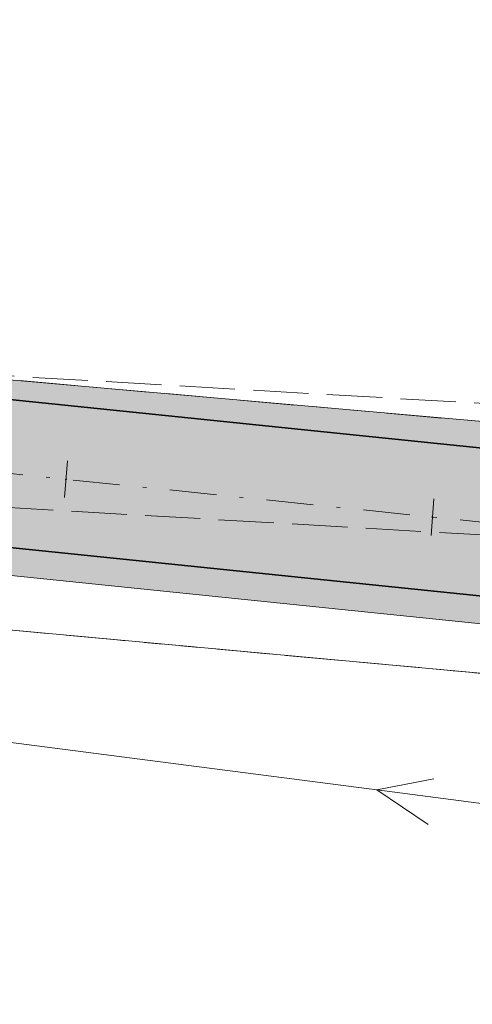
# Model space of a CAD drawing. Header units: millimetres. Extents: x 1024 to 29474, y -14562 to 6512.
# Tile 9 of 83: x 20798 to 20810, y 3052 to 3078. Entities that reach past the tile are written whole.
import ezdxf

# ---------------------------------------------------------------- set-up
doc = ezdxf.new("R2010")
doc.units = ezdxf.units.MM
for name, pattern in [('2_OTKJ', [2, 1.5, -0.5]), ('4_SUEP_A', [0]), ('DASHDOT', [25.4, 12.7, -6.35, 0, -6.35]), ('EGDE', [0]), ('EGKK', [2, 1.5, -0.5]), ('EGUG', [1, 0.5, -0.5])]:
    doc.linetypes.add(name, pattern=pattern)
for name, color, linetype, lineweight in [('D.O. Kr 15x30', 7, 'Continuous', 35), ('D.O. kresk jezdnia', 254, 'Continuous', 18), ('D.O. opornik 12x25', 1, 'Continuous', 35), ('D.O. oś pikieta', 250, 'DASHDOT', 20), ('D.O. Pobocze', 43, 'Continuous', 13), ('Dzialki', 7, 'EGDE', 18), ('Kontury', 3, 'EGKK', 18), ('OTK_L_0', 7, '2_OTKJ', 18), ('SUEP_L_0', 1, '4_SUEP_A', 18), ('Uzytki', 3, 'EGUG', 18)]:
    doc.layers.add(name, color=color, linetype=linetype, lineweight=lineweight)

# ---------------------------------------------------------------- blocks, each defined once
blk = doc.blocks.new('Wykno-Rudnik')
at = {"layer": 'Dzialki'}
for p, q in [((4633.212376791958, 3069.542323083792), (4712.032376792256, 3062.552323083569)), ((4711.642376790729, 3055.562323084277), (4618.202376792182, 3064.162323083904))]:
    blk.add_line(p, q, dxfattribs=at)
at = {"layer": 'Kontury'}
for p, q in [((4633.212376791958, 3069.542323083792), (4712.032376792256, 3062.552323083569)), ((4711.642376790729, 3055.562323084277), (4627.632376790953, 3063.292323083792))]:
    blk.add_line(p, q, dxfattribs=at)
at = {"layer": 'OTK_L_0', "linetype": '2_OTKJ'}
for p, q in [((4660.992376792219, 3067.672323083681), (4641.002376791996, 3068.83232308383)), ((4640.58237679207, 3065.282323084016), (4661.092376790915, 3064.092323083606))]:
    blk.add_line(p, q, dxfattribs=at)
at = {"layer": 'SUEP_L_0', "linetype": '4_SUEP_A'}
for p, q in [((4654.857720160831, 3057.35741742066), (4637.48703342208, 3059.617228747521)), ((4654.857720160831, 3057.35741742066), (4656.409688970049, 3057.659729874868)), ((4664.774157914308, 3056.06735452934), (4654.857720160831, 3057.35741742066)), ((4656.24843110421, 3056.420175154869), (4654.857720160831, 3057.35741742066))]:
    blk.add_line(p, q, dxfattribs=at)
at = {"layer": 'Uzytki'}
for p, q in [((4633.212376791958, 3069.542323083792), (4712.032376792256, 3062.552323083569)), ((4627.632376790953, 3063.292323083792), (4711.642376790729, 3055.562323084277))]:
    blk.add_line(p, q, dxfattribs=at)

msp = doc.modelspace()

# ---------------------------------------------------------------- hatches: boundary and pattern name
at = {"layer": 'D.O. kresk jezdnia', "lineweight": 5, "ltscale": 0.3}
h = msp.add_hatch(color=256, dxfattribs=at)
h.dxf.hatch_style = 2
h.paths.add_polyline_path([(21652.32810901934, 3055.809806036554), (21656.16381894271, 3048.705339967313, -0.05551602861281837), (21662.38620806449, 3033.311750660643), (21666.34315578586, 3019.191307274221, -0.01291216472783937), (21670.7691486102, 3001.667589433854), (21674.83779725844, 2983.606647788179), (21676.88791733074, 2983.606647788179), (21672.72025384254, 3002.107121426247, 0.0129121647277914), (21668.26896963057, 3019.730974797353), (21664.31202190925, 3033.851418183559, 0.05551602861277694), (21657.9237024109, 3049.655503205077), (21654.07485333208, 3056.784305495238)])
h.paths.add_polyline_path([(21650.58136470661, 3054.835306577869), (21654.40393547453, 3047.755176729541, -0.05551602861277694), (21660.46039421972, 3032.772083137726), (21664.41734194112, 3018.651639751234, -0.0129121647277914), (21668.81804337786, 3001.228057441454), (21672.78767718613, 2983.606647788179), (21674.83779725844, 2983.606647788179), (21670.7691486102, 3001.667589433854, 0.01291216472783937), (21666.34315578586, 3019.19130727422), (21662.38620806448, 3033.311750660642, 0.05551602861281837), (21656.16381894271, 3048.705339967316), (21652.32810901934, 3055.809806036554)])
h.paths.add_polyline_path([(21562.42283301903, 3071.899739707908), (21563.73101682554, 3069.923547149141), (21628.6891158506, 3071.122628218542, -0.2859270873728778), (21651.37977312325, 3057.566304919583), (21652.32810901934, 3055.809806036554), (21654.07485333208, 3056.784305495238), (21653.14887731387, 3058.49938962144), (21653.13965659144, 3058.516468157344), (21653.14887731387, 3058.49938962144, 0.285725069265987), (21628.65220353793, 3073.122287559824)])
h.paths.add_polyline_path([(21563.73101682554, 3069.923547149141), (21565.03920063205, 3067.947354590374), (21628.72602816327, 3069.122968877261, -0.2859270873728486), (21649.60143285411, 3056.651151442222), (21649.61988965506, 3056.616141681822), (21650.58136470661, 3054.835306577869), (21652.32810901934, 3055.809806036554), (21651.37977312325, 3057.566304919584, 0.2859270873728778), (21628.6891158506, 3071.122628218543)])
h.paths.add_polyline_path([(21290.14464391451, 3061.718598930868), (21291.22365973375, 3059.756751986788), (21378.48749339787, 3062.950624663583, 0.007670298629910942), (21393.80651400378, 3063.746767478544), (21416.94617684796, 3065.305595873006, -0.0023118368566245), (21426.17533819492, 3065.884475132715), (21426.67894893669, 3067.916904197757, 0.002466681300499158), (21416.81174936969, 3067.301073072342), (21393.67208652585, 3065.742244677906, -0.007670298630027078), (21378.41434200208, 3064.949286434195)])
h.paths.add_polyline_path([(21291.22365973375, 3059.756751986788), (21292.30267555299, 3057.794905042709), (21378.56064479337, 3060.951962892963, 0.007670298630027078), (21393.94094148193, 3061.751290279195), (21417.08060432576, 3063.310118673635, -0.002156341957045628), (21425.67163043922, 3063.851654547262), (21426.17533819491, 3065.884475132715, 0.0023118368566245), (21416.94617684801, 3065.305595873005), (21393.80651400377, 3063.746767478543, -0.007670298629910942), (21378.4874933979, 3062.950624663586)])
h.paths.add_polyline_path([(21426.67894893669, 3067.916904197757), (21426.17533819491, 3065.884475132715, -0.006897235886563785), (21453.73599770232, 3067.104081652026), (21501.65672310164, 3068.562693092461, -0.002992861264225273), (21537.56000859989, 3069.440448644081), (21563.73101682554, 3069.923547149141), (21562.42283301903, 3071.899739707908), (21537.52309628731, 3071.440107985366, 0.002992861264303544), (21501.59587526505, 3070.561767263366), (21453.67514986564, 3069.103155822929, 0.006742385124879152)])
h.paths.add_polyline_path([(21518.60302765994, 3071.198048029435), (21517.47660262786, 3071.169348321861), (21517.52763880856, 3069.166246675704), (21518.65406384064, 3069.194946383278)])
h.paths.add_polyline_path([(21426.17533819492, 3065.884475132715), (21425.67163043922, 3063.851654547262, -0.007052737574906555), (21453.79684553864, 3065.105007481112), (21501.71757093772, 3066.563618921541, -0.002992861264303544), (21537.59692091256, 3067.4407893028), (21565.03920063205, 3067.947354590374), (21563.73101682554, 3069.923547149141), (21537.56000859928, 3069.440448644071, 0.002992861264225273), (21501.65672310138, 3068.562693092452), (21453.7359977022, 3067.104081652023, 0.006897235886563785)])
h.paths.add_polyline_path([(21144.25798178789, 3056.716451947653), (21142.97458356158, 3054.694494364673), (21248.15278663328, 3056.47061366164, 0.004924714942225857), (21277.72918366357, 3057.261512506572), (21292.30267555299, 3057.794905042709), (21291.22365973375, 3059.756751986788), (21277.65603226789, 3059.260174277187, -0.004924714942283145), (21248.11901792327, 3058.47032855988)])
h.paths.add_polyline_path([(21249.43586078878, 3058.876104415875), (21248.49849443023, 3058.860275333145), (21248.51106987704, 3058.115582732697), (21249.44843623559, 3058.131411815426)])
h.paths.add_polyline_path([(21249.43586078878, 3058.876104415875), (21248.49849443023, 3058.860275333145), (21248.51106987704, 3058.115582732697), (21249.44843623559, 3058.131411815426)])
h.paths.add_polyline_path([(21145.54138001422, 3058.738409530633), (21144.25798178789, 3056.716451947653), (21248.11901792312, 3058.470328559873, 0.004924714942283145), (21277.65603226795, 3059.260174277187), (21291.22365973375, 3059.756751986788), (21290.14464391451, 3061.718598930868), (21277.58288087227, 3061.258836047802, -0.004924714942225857), (21248.08524921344, 3060.470043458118)])
h.paths.add_polyline_path([(21672.78767718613, 2983.606647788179), (21674.30319525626, 2976.87918474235, 0.006289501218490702), (21678.21970353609, 2961.146075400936), (21681.72567559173, 2947.431662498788), (21683.60447119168, 2940.08232308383), (21686.4482894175, 2940.820746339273), (21680.3034797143, 2961.710473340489, -0.01612911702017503), (21676.2543004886, 2977.318716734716), (21674.83779725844, 2983.606647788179)])
h.paths.add_polyline_path([(21674.83779725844, 2983.606647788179), (21676.2543004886, 2977.318716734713, 0.01612911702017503), (21680.3034797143, 2961.710473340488), (21686.4482894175, 2940.820746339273), (21688.60883228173, 2941.381750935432), (21685.5630991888, 2950.917212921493), (21682.22219151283, 2962.274871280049, -0.01612911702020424), (21678.20540572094, 2977.758248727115), (21676.88791733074, 2983.606647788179)])
h.paths.add_polyline_path([(20999.05918192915, 3057.638264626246), (21076.27273195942, 3055.944989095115, 0.00970315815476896), (21095.67715967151, 3055.896079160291), (21144.25798178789, 3056.716451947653), (21145.54138001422, 3058.738409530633), (21095.64339096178, 3057.895794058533, -0.009703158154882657), (21076.3165809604, 3057.944508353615), (20999.88168510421, 3059.620708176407)])
h.paths.add_polyline_path([(20998.23667875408, 3055.655821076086), (21076.22888295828, 3053.945469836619, 0.009703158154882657), (21095.71092838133, 3053.896364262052), (21142.97458356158, 3054.694494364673), (21144.25798178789, 3056.716451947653), (21095.6771596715, 3055.896079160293, -0.00970315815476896), (21076.27273195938, 3055.944989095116), (20999.05918192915, 3057.638264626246)])
h.paths.add_polyline_path([(20871.97062815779, 3057.141210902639, 0.006872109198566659), (20881.64403613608, 3056.94133005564), (20943.82256097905, 3056.511297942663, -0.00375258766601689), (20988.8182793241, 3055.862364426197), (20998.23667875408, 3055.655821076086), (20999.05918192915, 3057.638264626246), (20988.86212832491, 3057.861883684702, 0.003752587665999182), (20943.83639282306, 3058.511250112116), (20881.65786798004, 3058.941282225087, -0.006267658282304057), (20872.88515089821, 3059.11194300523)])
h.paths.add_polyline_path([(20872.8851508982, 3059.111943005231, 0.006267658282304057), (20881.65786798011, 3058.941282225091), (20943.83639282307, 3058.511250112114, -0.003752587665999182), (20988.86212832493, 3057.8618836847), (20999.05918192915, 3057.638264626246), (20999.88168510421, 3059.620708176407), (20988.90597732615, 3059.861402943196, 0.003752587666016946), (20943.85022466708, 3060.511202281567), (20881.67169982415, 3060.941234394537, -0.005655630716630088), (20873.80062135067, 3061.084717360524)])
h.paths.add_polyline_path([(20982.33130597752, 3057.614582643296), (20983.26861718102, 3057.595768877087), (20983.28356381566, 3058.340417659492), (20982.34625261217, 3058.359231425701)])
h.paths.add_polyline_path([(20982.33130597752, 3057.614582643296), (20983.26861718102, 3057.595768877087), (20983.28356381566, 3058.340417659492), (20982.34625261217, 3058.359231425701)])
edge = h.paths.add_edge_path()
edge.add_line((20848.39419959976, 3062.767294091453), (20785.86977215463, 3069.212581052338))
edge.add_line((20785.86977215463, 3069.212581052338), (20785.66469030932, 3067.223123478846))
edge.add_line((20785.66469030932, 3067.223123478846), (20848.18911775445, 3060.777836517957))
edge.add_arc((20884.0784406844, 3408.932911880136), 350.000000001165, -95.88550698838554, -91.83267896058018)
edge.add_line((20872.88515089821, 3059.11194300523), (20873.80062135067, 3061.084717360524))
edge.add_arc((20884.07844068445, 3408.932911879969), 348.0000000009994, 264.11449301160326, 268.30758243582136, ccw=False)
edge = h.paths.add_edge_path()
edge.add_line((20848.18911775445, 3060.777836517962), (20785.66469030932, 3067.223123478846))
edge.add_line((20785.66469030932, 3067.223123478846), (20785.459608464, 3065.233665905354))
edge.add_line((20785.459608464, 3065.233665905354), (20847.98403590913, 3058.788378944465))
edge.add_arc((20884.07844068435, 3408.932911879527), 352.0000000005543, -95.88550698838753, -91.97120292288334)
edge.add_line((20871.97062815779, 3057.141210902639), (20872.8851508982, 3059.111943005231))
edge.add_arc((20884.07844068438, 3408.932911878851), 349.9999999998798, 264.1144930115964, 268.16732103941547, ccw=False)
at = {"layer": 'D.O. Pobocze'}
h = msp.add_hatch(dxfattribs=at)
h.set_pattern_fill('GRAVL1', color=256, scale=0.03, style=2)
h.set_pattern_definition([(228.0128, (12153.59073439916, 0.7619999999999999), (-6.095998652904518, -6.858001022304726), [0.102516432, -10.149145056]), (184.9696999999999, (12153.52215439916, 0.6858), (9.144000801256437, 0.7619933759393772), [0.175921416, -17.41621485]), (132.5104, (12153.34689439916, 0.6705599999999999), (7.619992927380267, -8.38200660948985), [0.124044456, -12.280416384]), (267.2737, (12153.04971439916, 0.4800599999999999), (0.7619969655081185, 15.24000022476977), [0.160201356, -15.859931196]), (292.8337, (12153.04209439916, 0.32004), (-3.810007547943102, 9.143997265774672), [0.15709011, -15.551942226]), (357.2737, (12153.10305439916, 0.17526), (-15.24000022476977, 0.7619969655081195), [0.160201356, -15.859931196]), (37.6942, (12153.26307439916, 0.16764), (-9.906005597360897, -7.619992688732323), [0.211858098, -20.973934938]), (72.2553, (12153.43071439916, 0.29718), (5.334008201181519, 16.76399712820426), [0.200015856, -19.801576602]), (121.4296, (12153.49167439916, 0.48768), (-6.096006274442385, 9.905996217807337), [0.1607438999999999, -15.91366362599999]), (175.2364, (12153.40785439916, 0.62484), (8.382000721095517, -0.76199354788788), [0.1835139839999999, -8.992181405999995]), (222.3973999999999, (12153.22497439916, 0.6400800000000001), (-9.14400560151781, -8.381993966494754), [0.237323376, -23.49503175]), (138.8141, (12153.80409439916, 0.47244), (-5.334002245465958, 4.571997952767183), [0.081001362, -8.019169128]), (171.4692, (12153.74313439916, 0.5257800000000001), (9.905998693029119, -1.52400602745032), [0.1541045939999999, -15.25639138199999]), (225, (12153.59073439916, 0.54864), (-1.06581410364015e-16, -0.7620002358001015), [0.107762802, -0.969867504]), (203.1985999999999, (12153.53739439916, 0.6400800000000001), (3.809999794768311, 1.524001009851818), [0.058032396, -5.74518663]), (291.8014, (12153.48405439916, 0.61722), (-0.7619999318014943, 2.286000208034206), [0.082069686, -4.021426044]), (30.9638, (12153.51453439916, 0.54102), (2.285998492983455, 1.524001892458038), [0.1332958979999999, -4.309889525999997]), (161.5651, (12153.62883439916, 0.6096000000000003), (1.524000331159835, -0.7619987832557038), [0.09638614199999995, -2.313269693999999]), (16.38950000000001, (12153.04209439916, 0.61722), (7.620001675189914, 2.285994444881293), [0.1350264, -13.36764789]), (70.3462, (12153.17163439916, 0.65532), (-3.047996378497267, -8.382001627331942), [0.113279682, -11.214664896]), (293.1986, (12153.62883439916, 0.7619999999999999), (-1.524001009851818, 3.809999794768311), [0.11606403, -5.687154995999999]), (343.6105, (12153.67455439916, 0.65532), (-7.620001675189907, 2.285994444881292), [0.1350263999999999, -13.36764788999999]), (339.444, (12153.04209439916, 0.1447800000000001), (-3.810001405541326, 1.523996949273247), [0.13021056, -6.380320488]), (294.7751, (12153.16401439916, 0.09906), (-3.809994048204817, 8.382002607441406), [0.109101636, -10.80107796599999]), (66.80140000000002, (12153.63645439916, 0), (1.524001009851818, 3.809999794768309), [0.11606403, -5.687154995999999]), (17.354, (12153.68217439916, 0.10668), (-9.90600153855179, -3.047995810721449), [0.1277348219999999, -12.64571308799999]), (69.444, (12153.26307439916, 0), (-1.52399694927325, -3.810001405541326), [0.06510528, -6.445425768]), (101.3099, (12153.59073439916, 0), (-0.7619981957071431, 3.048000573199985), [0.03885437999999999, -3.846598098]), (165.9638, (12153.58311439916, 0.03810000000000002), (2.286000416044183, -0.7619985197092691), [0.15709011, -2.9847159]), (186.0089999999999, (12153.43071439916, 0.07620000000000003), (7.619999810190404, 0.7619994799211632), [0.1455801, -14.412409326]), (303.6901, (12153.51453439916, 0.47244), (-0.7620010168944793, 1.523999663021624), [0.109897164, -2.637532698]), (353.1572, (12153.57549439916, 0.3809999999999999), (12.95399951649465, -1.524006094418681), [0.191867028, -18.994803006]), (60.94540000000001, (12153.76599439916, 0.35814), (-3.048000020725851, -5.334000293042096), [0.07845247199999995, -7.766817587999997]), (90, (12153.80409439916, 0.42672), (-0.7619999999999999, 0.7619999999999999), [0.04572, -0.71628]), (120.2564, (12153.41547439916, 0.09906), (3.047996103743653, -5.334001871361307), [0.105860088, -10.48018224]), (48.01280000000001, (12153.36213439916, 0.1905), (6.095998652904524, 6.858001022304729), [0.205032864, -10.046628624]), (0, (12153.49929439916, 0.3429), (0.7619999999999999, 0.7619999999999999), [0.19812, -0.5638799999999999]), (325.3047999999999, (12153.69741439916, 0.3429), (-7.61999562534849, 5.334006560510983), [0.120482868, -11.927794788]), (254.0546, (12153.79647439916, 0.27432), (-0.7619999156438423, -3.048000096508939), [0.110948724, -5.436495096]), (207.6459999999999, (12153.76599439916, 0.16764), (-14.47799680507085, -7.620005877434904), [0.18064353, -17.883739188]), (175.4261, (12153.60597439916, 0.08381999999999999), (-9.906000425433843, 0.7619960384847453), [0.1911088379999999, -18.91975438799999])])
h.paths.add_polyline_path([(20786.66622649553, 3069.130479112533, -0.5747407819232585), (20785.24179037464, 3072.279536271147), (20785.33736884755, 3072.413847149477), (20785.94843808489, 3071.978997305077, 0.245403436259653), (20786.25447119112, 3069.542323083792), (20812.95885591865, 3067.174096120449), (20848.47110529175, 3063.513340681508, 0.01393070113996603), (20867.76290975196, 3062.066416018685), (20866.98351910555, 3061.353045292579, -0.01339539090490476), (20848.39419959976, 3062.767294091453)])
h.paths.add_polyline_path([(20760.71316601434, 3068.779038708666), (20763.417463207, 3068.780117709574), (20763.41366772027, 3078.292736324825), (20760.70937052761, 3078.291657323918)], flags=24)
edge = h.paths.add_edge_path()
edge.add_arc((20774.74550206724, 3079.95124445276), 9.250000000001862, 270.0024011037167, 324.5635376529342)
edge.add_line((20782.28202266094, 3074.588096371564), (20782.89309189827, 3074.153246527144))
edge.add_arc((20774.74550206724, 3079.951244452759), 10.00000000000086, 270.0022210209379, 324.5635376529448, ccw=False)
edge.add_line((20774.74588970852, 3069.951244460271), (20774.74588970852, 3070.701244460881))
h = msp.add_hatch(dxfattribs=at)
h.set_pattern_fill('GRAVL1', color=256, scale=0.03, style=2)
h.set_pattern_definition([(228.0128, (12153.59073439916, 0.7619999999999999), (-6.095998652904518, -6.858001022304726), [0.102516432, -10.149145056]), (184.9696999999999, (12153.52215439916, 0.6858), (9.144000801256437, 0.7619933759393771), [0.175921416, -17.41621485]), (132.5104, (12153.34689439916, 0.6705599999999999), (7.619992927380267, -8.38200660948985), [0.124044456, -12.280416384]), (267.2737, (12153.04971439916, 0.4800599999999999), (0.7619969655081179, 15.24000022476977), [0.160201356, -15.859931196]), (292.8337, (12153.04209439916, 0.32004), (-3.810007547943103, 9.143997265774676), [0.15709011, -15.551942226]), (357.2737, (12153.10305439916, 0.17526), (-15.24000022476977, 0.7619969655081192), [0.160201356, -15.859931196]), (37.6942, (12153.26307439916, 0.16764), (-9.906005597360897, -7.619992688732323), [0.211858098, -20.973934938]), (72.2553, (12153.43071439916, 0.29718), (5.334008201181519, 16.76399712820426), [0.200015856, -19.801576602]), (121.4296, (12153.49167439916, 0.48768), (-6.096006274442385, 9.905996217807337), [0.1607438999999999, -15.91366362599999]), (175.2364, (12153.40785439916, 0.62484), (8.382000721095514, -0.76199354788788), [0.1835139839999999, -8.992181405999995]), (222.3973999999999, (12153.22497439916, 0.6400800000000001), (-9.14400560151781, -8.381993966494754), [0.237323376, -23.49503175]), (138.8141, (12153.80409439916, 0.47244), (-5.334002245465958, 4.571997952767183), [0.081001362, -8.019169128]), (171.4692, (12153.74313439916, 0.5257800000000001), (9.905998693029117, -1.52400602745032), [0.1541045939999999, -15.25639138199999]), (225, (12153.59073439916, 0.54864), (-1.06581410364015e-16, -0.7620002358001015), [0.107762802, -0.969867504]), (203.1985999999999, (12153.53739439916, 0.6400800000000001), (3.809999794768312, 1.524001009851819), [0.058032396, -5.74518663]), (291.8014, (12153.48405439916, 0.61722), (-0.7619999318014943, 2.286000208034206), [0.082069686, -4.021426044]), (30.9638, (12153.51453439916, 0.54102), (2.285998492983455, 1.524001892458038), [0.1332958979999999, -4.309889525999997]), (161.5651, (12153.62883439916, 0.6096000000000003), (1.524000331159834, -0.7619987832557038), [0.09638614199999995, -2.313269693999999]), (16.38950000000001, (12153.04209439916, 0.61722), (7.620001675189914, 2.285994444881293), [0.1350264, -13.36764789]), (70.3462, (12153.17163439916, 0.65532), (-3.047996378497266, -8.382001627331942), [0.113279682, -11.214664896]), (293.1986, (12153.62883439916, 0.7619999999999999), (-1.524001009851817, 3.809999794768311), [0.11606403, -5.687154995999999]), (343.6105, (12153.67455439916, 0.65532), (-7.620001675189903, 2.285994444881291), [0.1350263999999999, -13.36764788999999]), (339.444, (12153.04209439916, 0.1447800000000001), (-3.810001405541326, 1.523996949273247), [0.13021056, -6.380320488]), (294.7751, (12153.16401439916, 0.09906), (-3.809994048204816, 8.382002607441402), [0.109101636, -10.80107796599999]), (66.80140000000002, (12153.63645439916, 0), (1.524001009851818, 3.80999979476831), [0.11606403, -5.687154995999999]), (17.354, (12153.68217439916, 0.10668), (-9.90600153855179, -3.047995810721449), [0.1277348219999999, -12.64571308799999]), (69.444, (12153.26307439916, 0), (-1.52399694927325, -3.810001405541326), [0.06510528, -6.445425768]), (101.3099, (12153.59073439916, 0), (-0.7619981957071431, 3.048000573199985), [0.03885437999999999, -3.846598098]), (165.9638, (12153.58311439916, 0.03810000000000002), (2.286000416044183, -0.7619985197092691), [0.15709011, -2.9847159]), (186.0089999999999, (12153.43071439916, 0.07620000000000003), (7.619999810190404, 0.7619994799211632), [0.1455801, -14.412409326]), (303.6901, (12153.51453439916, 0.47244), (-0.7620010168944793, 1.523999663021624), [0.109897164, -2.637532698]), (353.1572, (12153.57549439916, 0.3809999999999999), (12.95399951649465, -1.524006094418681), [0.191867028, -18.994803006]), (60.94540000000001, (12153.76599439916, 0.35814), (-3.04800002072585, -5.334000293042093), [0.07845247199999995, -7.766817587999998]), (90, (12153.80409439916, 0.42672), (-0.7619999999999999, 0.7619999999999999), [0.04572, -0.71628]), (120.2564, (12153.41547439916, 0.09906), (3.047996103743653, -5.334001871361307), [0.105860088, -10.48018224]), (48.01280000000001, (12153.36213439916, 0.1905), (6.095998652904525, 6.858001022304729), [0.205032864, -10.046628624]), (0, (12153.49929439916, 0.3429), (0.7619999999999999, 0.7619999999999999), [0.19812, -0.5638799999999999]), (325.3047999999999, (12153.69741439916, 0.3429), (-7.61999562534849, 5.334006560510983), [0.120482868, -11.927794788]), (254.0546, (12153.79647439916, 0.27432), (-0.7619999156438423, -3.048000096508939), [0.110948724, -5.436495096]), (207.6459999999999, (12153.76599439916, 0.16764), (-14.47799680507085, -7.620005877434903), [0.18064353, -17.883739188]), (175.4261, (12153.60597439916, 0.08381999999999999), (-9.906000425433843, 0.7619960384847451), [0.1911088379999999, -18.91975438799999])])
h.paths.add_polyline_path([(20787.89665739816, 3064.982444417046), (20787.0737051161, 3064.31330351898), (20847.90713021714, 3058.042332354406, 0.02395595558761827), (20881.63884919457, 3056.191347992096), (20928.05791278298, 3055.870309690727), (20927.31311766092, 3056.62547869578), (20881.64403613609, 3056.941330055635, -0.02395595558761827), (20847.98403590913, 3058.78837894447)])
h.paths.add_polyline_path([(20774.74588970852, 3065.951078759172, -0.008741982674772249), (20777.30486202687, 3065.906379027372, -0.01241046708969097), (20780.92166615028, 3065.689541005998), (20781.59050079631, 3064.876301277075, 0.02372379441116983), (20774.74588970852, 3065.201244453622), (20774.74584247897, 3065.951078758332)])
h = msp.add_hatch(dxfattribs=at)
h.set_pattern_fill('GRAVL1', color=256, scale=0.03, style=2)
h.set_pattern_definition([(228.0128, (12153.59073439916, 0.7619999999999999), (-6.095998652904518, -6.858001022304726), [0.102516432, -10.149145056]), (184.9696999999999, (12153.52215439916, 0.6858), (9.144000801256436, 0.761993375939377), [0.175921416, -17.41621485]), (132.5104, (12153.34689439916, 0.6705599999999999), (7.619992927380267, -8.38200660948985), [0.124044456, -12.280416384]), (267.2737, (12153.04971439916, 0.4800599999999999), (0.7619969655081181, 15.24000022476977), [0.160201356, -15.859931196]), (292.8337, (12153.04209439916, 0.32004), (-3.810007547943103, 9.143997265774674), [0.15709011, -15.551942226]), (357.2737, (12153.10305439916, 0.17526), (-15.24000022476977, 0.7619969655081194), [0.160201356, -15.859931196]), (37.6942, (12153.26307439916, 0.16764), (-9.906005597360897, -7.619992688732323), [0.211858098, -20.973934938]), (72.2553, (12153.43071439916, 0.29718), (5.334008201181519, 16.76399712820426), [0.200015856, -19.801576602]), (121.4296, (12153.49167439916, 0.48768), (-6.096006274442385, 9.905996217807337), [0.1607438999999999, -15.91366362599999]), (175.2364, (12153.40785439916, 0.62484), (8.382000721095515, -0.76199354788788), [0.1835139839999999, -8.992181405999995]), (222.3973999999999, (12153.22497439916, 0.6400800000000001), (-9.14400560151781, -8.381993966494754), [0.237323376, -23.49503175]), (138.8141, (12153.80409439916, 0.47244), (-5.334002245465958, 4.571997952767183), [0.081001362, -8.019169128]), (171.4692, (12153.74313439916, 0.5257800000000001), (9.905998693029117, -1.52400602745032), [0.1541045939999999, -15.25639138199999]), (225, (12153.59073439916, 0.54864), (-1.06581410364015e-16, -0.7620002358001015), [0.107762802, -0.969867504]), (203.1985999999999, (12153.53739439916, 0.6400800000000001), (3.80999979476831, 1.524001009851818), [0.058032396, -5.74518663]), (291.8014, (12153.48405439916, 0.61722), (-0.7619999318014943, 2.286000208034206), [0.082069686, -4.021426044]), (30.9638, (12153.51453439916, 0.54102), (2.285998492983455, 1.524001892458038), [0.1332958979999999, -4.309889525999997]), (161.5651, (12153.62883439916, 0.6096000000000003), (1.524000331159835, -0.7619987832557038), [0.09638614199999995, -2.313269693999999]), (16.38950000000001, (12153.04209439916, 0.61722), (7.620001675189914, 2.285994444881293), [0.1350264, -13.36764789]), (70.3462, (12153.17163439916, 0.65532), (-3.047996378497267, -8.382001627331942), [0.113279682, -11.214664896]), (293.1986, (12153.62883439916, 0.7619999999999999), (-1.524001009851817, 3.809999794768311), [0.11606403, -5.687154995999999]), (343.6105, (12153.67455439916, 0.65532), (-7.620001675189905, 2.285994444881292), [0.1350263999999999, -13.36764788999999]), (339.444, (12153.04209439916, 0.1447800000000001), (-3.810001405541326, 1.523996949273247), [0.13021056, -6.380320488]), (294.7751, (12153.16401439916, 0.09906), (-3.809994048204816, 8.382002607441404), [0.109101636, -10.80107796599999]), (66.80140000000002, (12153.63645439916, 0), (1.524001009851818, 3.80999979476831), [0.11606403, -5.687154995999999]), (17.354, (12153.68217439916, 0.10668), (-9.90600153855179, -3.047995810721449), [0.1277348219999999, -12.64571308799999]), (69.444, (12153.26307439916, 0), (-1.52399694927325, -3.810001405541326), [0.06510528, -6.445425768]), (101.3099, (12153.59073439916, 0), (-0.7619981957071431, 3.048000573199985), [0.03885437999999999, -3.846598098]), (165.9638, (12153.58311439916, 0.03810000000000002), (2.286000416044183, -0.7619985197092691), [0.15709011, -2.9847159]), (186.0089999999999, (12153.43071439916, 0.07620000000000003), (7.619999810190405, 0.7619994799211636), [0.1455801, -14.412409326]), (303.6901, (12153.51453439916, 0.47244), (-0.7620010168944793, 1.523999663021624), [0.109897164, -2.637532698]), (353.1572, (12153.57549439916, 0.3809999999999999), (12.95399951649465, -1.524006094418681), [0.191867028, -18.994803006]), (60.94540000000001, (12153.76599439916, 0.35814), (-3.04800002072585, -5.334000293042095), [0.07845247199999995, -7.766817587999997]), (90, (12153.80409439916, 0.42672), (-0.7619999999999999, 0.7619999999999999), [0.04572, -0.71628]), (120.2564, (12153.41547439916, 0.09906), (3.047996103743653, -5.334001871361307), [0.105860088, -10.48018224]), (48.01280000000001, (12153.36213439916, 0.1905), (6.095998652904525, 6.858001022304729), [0.205032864, -10.046628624]), (0, (12153.49929439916, 0.3429), (0.7619999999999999, 0.7619999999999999), [0.19812, -0.5638799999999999]), (325.3047999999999, (12153.69741439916, 0.3429), (-7.61999562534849, 5.334006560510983), [0.120482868, -11.927794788]), (254.0546, (12153.79647439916, 0.27432), (-0.7619999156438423, -3.048000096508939), [0.110948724, -5.436495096]), (207.6459999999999, (12153.76599439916, 0.16764), (-14.47799680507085, -7.620005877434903), [0.18064353, -17.883739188]), (175.4261, (12153.60597439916, 0.08381999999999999), (-9.906000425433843, 0.7619960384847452), [0.1911088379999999, -18.91975438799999])])
h.paths.add_polyline_path([(21671.74993793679, 2984.800505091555), (21672.93738508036, 2979.529365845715), (21673.83387403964, 2978.96252588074), (21672.31682926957, 2985.696766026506)])
h.paths.add_polyline_path([(20780.92166615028, 3065.689541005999), (20781.59050079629, 3064.876301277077), (20787.0737051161, 3064.31330351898), (20787.89665739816, 3064.982444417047), (20786.89076877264, 3065.086135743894), (20785.459608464, 3065.233665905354), (20782.23137706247, 3065.566445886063, 0.004505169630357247)])
h.paths.add_polyline_path([(21002.79066744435, 3054.805772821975), (21008.0024110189, 3054.691480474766), (21008.76868495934, 3055.424856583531), (21001.98845396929, 3055.573545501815)])
h.paths.add_polyline_path([(21153.80328241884, 3054.877356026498), (21154.56583877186, 3054.140126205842), (21160.73849470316, 3054.244362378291), (21161.4757245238, 3055.006918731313)])
h.paths.add_polyline_path([(20866.98351910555, 3061.353045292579, 0.005017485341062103), (20873.96234257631, 3061.079976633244), (20873.237351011, 3061.852181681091), (20867.76290975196, 3062.066416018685)])
h.paths.add_polyline_path([(21171.1532494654, 3055.170340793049), (21178.15221348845, 3055.288530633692), (21177.41501008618, 3054.525974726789), (21171.9147360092, 3054.433092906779), (21171.1532494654, 3055.170340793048), (21171.15243594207, 3055.171128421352)])
h.paths.add_polyline_path([(21270.64192325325, 3057.018869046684), (21270.64150221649, 3057.019263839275), (21270.64192325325, 3057.018869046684), (21271.41568466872, 3056.293337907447), (21275.81051104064, 3056.442049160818), (21276.53374267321, 3057.218235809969), (21270.65430794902, 3057.019263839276, -2.06241455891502e-06)])
h.paths.add_polyline_path([(20928.05791278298, 3055.870309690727), (20933.52523721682, 3055.83249719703), (20934.28040622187, 3056.577292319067), (20927.31311766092, 3056.62547869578)])
h.paths.add_polyline_path([(21039.88581348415, 3053.992284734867), (21045.52024154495, 3053.868723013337), (21046.28650464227, 3054.602099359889), (21039.15243713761, 3054.758547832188)])
h.paths.add_polyline_path([(21080.31227379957, 3053.122467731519), (21085.78946312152, 3053.076881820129), (21086.54163136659, 3053.825282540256), (21086.5423600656, 3053.826007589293), (21080.56313062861, 3053.869141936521, -0.0004950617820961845), (21079.56914818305, 3053.883338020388), (21080.31227379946, 3053.122467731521)])
h.paths.add_polyline_path([(21181.41266881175, 3055.343589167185), (21182.17522516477, 3054.60635934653), (21187.69630141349, 3054.699592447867), (21188.43291491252, 3055.46151130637), (21188.43353123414, 3055.462148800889)])
h.paths.add_polyline_path([(21138.92886676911, 3054.626175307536), (21139.67553420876, 3053.888677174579), (21145.20235340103, 3053.982007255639), (21145.9421808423, 3054.744607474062)])
h.paths.add_polyline_path([(21203.47814524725, 3055.716203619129), (21204.24070160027, 3054.978973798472), (21209.73966997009, 3055.071833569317), (21210.47689979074, 3055.834389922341)])
h.paths.add_polyline_path([(21064.46616233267, 3058.204385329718), (21071.46343689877, 3058.050936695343), (21070.73005990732, 3058.817199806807), (21065.22384523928, 3058.937949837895)])
h.paths.add_polyline_path([(20935.07069425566, 3056.571826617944), (20935.81548937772, 3055.81665761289), (20941.27078896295, 3055.7789282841), (20942.025957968, 3056.523723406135)])
h.paths.add_polyline_path([(21294.12795413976, 3057.861710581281), (21294.9048840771, 3057.139644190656), (21300.42709594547, 3057.341758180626), (21301.16918332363, 3058.119420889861)])
h.paths.add_polyline_path([(21276.73024107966, 3057.225283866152, 0.0001663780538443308), (21277.72918366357, 3057.261512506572), (21282.47197947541, 3057.435099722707), (21283.71504709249, 3057.480596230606), (21283.05094143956, 3056.705787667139), (21277.51125982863, 3056.503054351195)])
h.paths.add_polyline_path([(21014.75482048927, 3059.294543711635), (21014.75422262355, 3059.29398697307), (21014.75482048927, 3059.294543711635), (21021.74356630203, 3059.141282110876), (21021.01284013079, 3059.907487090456), (21015.54188268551, 3060.027463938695)])
h.paths.add_polyline_path([(20965.9418328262, 3056.276709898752, -0.0005426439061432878), (20972.44844703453, 3056.17663219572), (20971.694586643, 3055.455136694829, -1.350933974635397e-05), (20966.6950226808, 3055.555856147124), (20965.9418328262, 3056.276709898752), (20965.93714406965, 3056.281197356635)])
h.paths.add_polyline_path([(21105.64064717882, 3054.064045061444), (21106.40320353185, 3053.326815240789), (21111.88890661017, 3053.419451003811), (21112.62475559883, 3054.181984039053), (21105.64064717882, 3054.064045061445), (21105.63765268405, 3054.066940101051)])
h.paths.add_polyline_path([(20915.6801439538, 3060.706029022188), (20922.31554307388, 3060.660138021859), (20921.57074795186, 3061.415307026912), (20916.43531295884, 3061.450824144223)])
h.paths.add_polyline_path([(21082.25982214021, 3057.849655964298, 0.003202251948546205), (21088.63860159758, 3057.826781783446), (21088.27408982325, 3058.190910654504), (21088.24980872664, 3058.215166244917), (21086.85000801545, 3058.592852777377), (21082.99830168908, 3058.592852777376)])
h.paths.add_polyline_path([(21173.94656166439, 3059.218081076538), (21180.51508045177, 3059.329002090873), (21179.92342549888, 3059.903347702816), (21174.51091819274, 3059.801825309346)])
h.paths.add_polyline_path([(21192.01847010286, 3059.523257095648), (21198.46887536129, 3059.632183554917), (21198.46872214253, 3059.632327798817), (21197.82055812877, 3060.242525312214), (21192.61836747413, 3060.143763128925)])
h.paths.add_polyline_path([(21238.30221033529, 3056.304269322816), (21238.75446006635, 3055.867040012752), (21243.77401601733, 3055.890717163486), (21244.30665412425, 3056.405664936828)])
h.paths.add_polyline_path([(20940.19543447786, 3060.536479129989), (20943.85022466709, 3060.511202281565, -0.0001981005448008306), (20946.22895232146, 3060.493808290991), (20945.74464697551, 3060.981870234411), (20945.74464697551, 3060.982092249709), (20945.49469400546, 3060.986940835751), (20940.74540370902, 3061.078893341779)])
h.paths.add_polyline_path([(21138.15288068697, 3058.613641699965), (21144.17067799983, 3058.715262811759), (21144.17042921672, 3058.715503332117), (21143.6448502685, 3059.223626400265), (21138.64441638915, 3059.131025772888)])
h.paths.add_polyline_path([(21108.69767300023, 3058.57668988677), (21108.24512630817, 3058.108596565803), (21108.24481681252, 3058.10827643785), (21108.24512630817, 3058.108596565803), (21114.15395371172, 3058.20837752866), (21113.67783641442, 3058.66868169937), (21112.79447119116, 3058.652323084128)])
h.paths.add_polyline_path([(20934.28040622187, 3056.577292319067), (20933.52523721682, 3055.832497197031), (20935.81548937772, 3055.81665761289), (20935.07069425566, 3056.571826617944)])

# ---------------------------------------------------------------- linework, layer by layer
at = {"layer": 'D.O. Kr 15x30'}
for p, q in [((20848.39419959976, 3062.767294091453), (20782.64154075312, 3069.545361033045)), ((20847.98403590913, 3058.78837894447), (20785.459608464, 3065.233665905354))]:
    msp.add_line(p, q, dxfattribs=at)
at = {"layer": 'D.O. opornik 12x25'}
for p in [(20799.46377496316, 3065.80065446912), (20809.41106283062, 3064.775245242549)]:
    msp.add_point(p, dxfattribs=at)
at = {"layer": 'D.O. oś pikieta', "ltscale": 0.1}
msp.add_line((20848.18911775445, 3060.777836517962), (20785.66469030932, 3067.223123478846), dxfattribs=at)
at = {"layer": 'D.O. oś pikieta', "color": 0, "ltscale": 0.1}
for p, q in [((20799.50118639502, 3066.29925288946), (20799.42636353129, 3065.30205604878)), ((20809.44847426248, 3065.273843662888), (20809.37365139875, 3064.276646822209))]:
    msp.add_line(p, q, dxfattribs=at)
at = {"layer": 'D.O. Pobocze'}
for p, q in [((20786.25447119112, 3069.542323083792), (20812.95885591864, 3067.17409612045)), ((20847.90713021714, 3058.042332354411), (20787.0737051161, 3064.31330351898))]:
    msp.add_line(p, q, dxfattribs=at)

# ---------------------------------------------------------------- block references
msp.add_blockref('Wykno-Rudnik', (16153.04209439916, 0))

doc.saveas('drawing.dxf')
